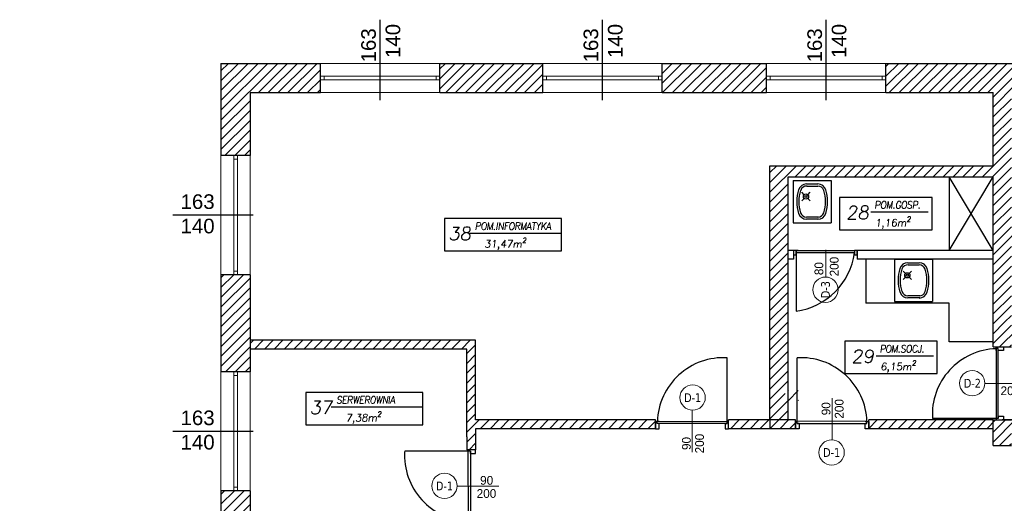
# Model space of a CAD drawing. Header units: millimetres. Extents: x -486876 to 553054, y -140324 to 834178.
# Tile 113 of 155: x -11733 to 1721, y 77471 to 84085. Entities that reach past the tile are written whole.
import ezdxf
from ezdxf.enums import TextEntityAlignment as Align

# ---------------------------------------------------------------- set-up
doc = ezdxf.new("R2010")
doc.units = ezdxf.units.MM
doc.linetypes.add('DASH2', pattern=[0.75, 0.5, -0.25])
for name, color, linetype, lineweight in [('_XREF', 252, 'DASH2', 13), ('XREF$0$okna', 8, 'Continuous', 20), ('XREF$0$ściana nośna', 8, 'Continuous', 30)]:
    doc.layers.add(name, color=color, linetype=linetype, lineweight=lineweight)
for name, color, linetype in [('XREF$0$ArchiCAD', 8, 'Continuous'), ('XREF$0$DRZWI', 8, 'Continuous'), ('XREF$0$MEBLE', 8, 'Continuous'), ('XREF$0$nowe ściany', 8, 'Continuous'), ('XREF$0$OPIS', 8, 'Continuous'), ('XREF$0$OPISY', 8, 'Continuous'), ('XREF$0$WYPEŁNIENIA', 8, 'Continuous'), ('XREF$0$ŚCIANY', 8, 'Continuous')]:
    doc.layers.add(name, color=color, linetype=linetype)
doc.styles.add('XREF$0$APLUS', font='arial.ttf', dxfattribs={"width": 0.6})
doc.styles.add('XREF$0$GENERATED_STYLE_1', font='txt')
doc.styles.add('XREF$0$Standard', font='arial.ttf')
doc.styles.add('XREF$0$Verdana 0.8', font='verdana.ttf', dxfattribs={"width": 0.8})
pattern_1 = [(45, (-52999.899, 13162.694), (-6.7351921, 6.7351921), [])]

# ---------------------------------------------------------------- blocks, each defined once
blk = doc.blocks.new('XREF')
at = {"layer": 'XREF$0$WYPEŁNIENIA'}
h = blk.add_hatch(dxfattribs=at)
h.set_pattern_fill('ANSI31', color=256, scale=3)
h.set_pattern_definition(pattern_1)
h.paths.add_polyline_path([(2833.4, 11289.4), (2724.3, 11289.4), (2724.3, 11249.4), (2833.4, 11249.4)])
h.paths.add_polyline_path([(2867.1, 11289.4), (2833.4, 11289.4), (2833.4, 11249.4), (2867.1, 11249.4)])
h.paths.add_polyline_path([(2561.4, 11289.4), (2420.5, 11289.4), (2420.5, 11249.4), (2561.4, 11249.4)])
h.paths.add_polyline_path([(2257.6, 11289.4), (2121.6, 11289.4), (2121.6, 11163.2), (2161.6, 11163.2), (2161.6, 11249.4), (2257.6, 11249.4)])
h.paths.add_polyline_path([(2161.6, 11000.3), (2121.6, 11000.3), (2121.6, 10935.5), (2161.6, 10935.5)])
h.paths.add_polyline_path([(2161.6, 10935.5), (2121.6, 10935.5), (2121.6, 10867.6), (2161.6, 10867.6)])
h.paths.add_polyline_path([(3030.1, 11289.4), (3030.1, 11249.4), (3176.6, 11249.4), (3176.6, 11149.4), (2871.6, 11149.4), (2871.6, 10935.5), (2896.6, 10935.5), (2896.6, 11134.4), (3176.6, 11134.4), (3176.6, 10935.5), (3201.6, 10935.5), (3201.6, 11045.8), (3361.6, 11045.8), (3361.6, 10946), (3337.1, 10946), (3337.1, 10935.5), (3364.3, 10935.5), (3364.3, 10937.5), (3378.3, 10937.5), (3378.3, 10935.5), (3395.7, 10935.5), (3395.7, 10937.5), (3409.7, 10937.5), (3409.7, 10935.5), (3427.2, 10935.5), (3427.2, 10937.5), (3441.2, 10937.5), (3441.2, 10935.5), (3446.6, 10935.5), (3446.6, 10946), (3376.6, 10946), (3376.6, 11045.8), (3456.2, 11045.8), (3456.2, 11060.8), (3201.6, 11060.8), (3201.6, 11249.4), (3207.3, 11249.4), (3207.3, 11289.4), (3205.9, 11289.4)])
h.paths.add_polyline_path([(3179.5, 11177.9), (3198.6, 11177.9), (3198.6, 11191.4), (3179.5, 11191.4)], flags=24)
h.paths.add_polyline_path([(3151.7, 11133), (3151.7, 11150.8), (3138.2, 11150.8), (3138.2, 11133)], flags=25)
h.paths.add_polyline_path([(3276.4, 11044.4), (3276.4, 11062.2), (3262.9, 11062.2), (3262.9, 11044.4)], flags=25)
h = blk.add_hatch(dxfattribs=at)
h.set_pattern_fill('ANSI31', color=256, scale=3)
h.set_pattern_definition(pattern_1)
h.paths.add_polyline_path([(3536.3, 10935.5), (3530.3, 10935.5), (3530.3, 10801.8), (3536.3, 10801.8)])
h.paths.add_polyline_path([(3536.3, 11045.8), (3530.3, 11045.8), (3530.3, 10946), (3533.6, 10946), (3536.3, 10946)], flags=17)
h.paths.add_polyline_path([(3796.6, 11096.6), (3766.6, 11096.6), (3766.6, 11060.8), (3507.6, 11060.8), (3507.6, 11045.8), (3526.6, 11045.8), (3626.6, 11045.8), (3626.6, 10935.5), (3636.6, 10935.5), (3636.6, 11045.8), (3766.6, 11045.8), (3796.6, 11045.8)])
edge = h.paths.add_edge_path()
edge.add_arc((3779, 10935.9), 93.7, 192.1343, 192.8888, ccw=False)
edge.add_line((3687.5, 10916.2), (3684.5, 10916.2))
edge.add_line((3684.5, 10916.2), (3684.5, 10926.1))
edge.add_line((3684.5, 10926.1), (3636.6, 10926.1))
edge.add_line((3636.6, 10926.1), (3636.6, 10935.5))
edge.add_line((3636.6, 10935.5), (3626.6, 10935.5))
edge.add_line((3626.6, 10935.5), (3626.6, 10926.1))
edge.add_line((3626.6, 10926.1), (3626.6, 10916.1))
edge.add_line((3626.6, 10916.1), (3626.6, 10891.8))
edge.add_line((3626.6, 10891.8), (3687.7, 10891.8))
edge.add_line((3687.7, 10891.8), (3687.7, 10915))
h.paths.add_polyline_path([(3647.7, 10901.6), (3633.7, 10901.6), (3633.7, 10915.6), (3647.7, 10915.6)], flags=16)
h.paths.add_polyline_path([(3796.6, 10926.1), (3766.6, 10926.1), (3766.6, 10872.1), (3796.6, 10872.1)])
h.paths.add_polyline_path([(3796.6, 10818.2), (3766.6, 10818.2), (3766.6, 10801.8), (3747.8, 10801.8), (3747.8, 10786.8), (3766.6, 10786.8), (3766.6, 10776.8), (3796.6, 10776.8)])
h.paths.add_polyline_path([(3747.8, 10801.8), (3680.4, 10801.8), (3680.4, 10786.8), (3747.8, 10786.8)])
h.paths.add_polyline_path([(3406.4, 10801.8), (3376.6, 10801.8), (3376.6, 10889.7), (3446.2, 10889.7), (3446.6, 10916.1), (3446.6, 10926.1), (3446.6, 10935.5), (3441.2, 10935.5), (3441.2, 10923.5), (3427.2, 10923.5), (3427.2, 10935.5), (3409.7, 10935.5), (3409.7, 10923.5), (3395.7, 10923.5), (3395.7, 10935.5), (3378.3, 10935.5), (3378.3, 10923.5), (3364.3, 10923.5), (3364.3, 10935.5), (3337.1, 10935.5), (3337.1, 10926.1), (3301.6, 10926.1), (3301.6, 10920.1), (3301.6, 10916.1), (3337.1, 10916.1), (3337.1, 10889.7), (3361.6, 10889.7), (3361.6, 10801.8), (3189.1, 10801.8), (3176.6, 10801.8), (3176.6, 10766.8), (3201.6, 10766.8), (3201.6, 10786.8), (3406.4, 10786.8)])
h.paths.add_polyline_path([(3214.5, 10923.1), (3214.5, 10926.1), (3201.6, 10926.1), (3201.6, 10935.5), (3176.6, 10935.5), (3176.6, 10901.8), (3201.6, 10901.8), (3201.6, 10916.1), (3214.5, 10916.1)], flags=17)
h.paths.add_polyline_path([(3176.6, 10801.8), (3006.7, 10801.8), (3006.7, 10789.8), (3176.6, 10789.8)])
h.paths.add_polyline_path([(2906.7, 10801.8), (2815.3, 10801.8), (2815.3, 10789.8), (2894.6, 10789.8), (2905, 10789.8)])
h.paths.add_polyline_path([(2896.6, 10935.5), (2871.6, 10935.5), (2871.6, 10801.8), (2896.6, 10801.8)])
h.paths.add_polyline_path([(2892.7, 10828.6), (2910.5, 10828.6), (2910.5, 10842.1), (2892.7, 10842.1)])
h = blk.add_hatch(dxfattribs=at)
h.set_pattern_fill('ANSI31', color=256, scale=3)
h.set_pattern_definition([(45, (428.967, 8619.944), (-6.735192, 6.735192), [])])
h.paths.add_polyline_path([(2469.6, 10910.8), (2161.6, 10910.8), (2161.6, 10898.8), (2457.6, 10898.8), (2457.6, 10778.8), (2457.6, 10760.9), (2469.6, 10760.9), (2469.6, 10789.8), (2603, 10789.8), (2603, 10801.8), (2469.6, 10801.8)])
h.paths.add_polyline_path([(2715.3, 10801.8), (2603, 10801.8), (2603, 10789.8), (2715.3, 10789.8)])
h.paths.add_polyline_path([(2541.6, 10649.4), (2444.6, 10649.4), (2444.6, 10634.4), (2541.6, 10634.4)])
h.paths.add_polyline_path([(2532.8, 10633), (2532.8, 10650.8), (2519.3, 10650.8), (2519.3, 10633)], flags=9)
h = blk.add_hatch(dxfattribs=at)
h.set_pattern_fill('ANSI31', color=256, scale=3)
h.set_pattern_definition(pattern_1)
h.paths.add_polyline_path([(2833.4, 10024), (2806.6, 10024), (2806.6, 10063), (2756.6, 10063), (2756.6, 10103), (2726.7, 10103), (2725.9, 10101.8), (2725.9, 10033.5), (2680.3, 10033.5), (2680.3, 10103), (2641.6, 10103), (2641.6, 10024), (2546.6, 10024), (2546.6, 9984), (2833.4, 9984)])
h.paths.add_polyline_path([(3067, 10024), (2833.4, 10024), (2833.4, 9984), (3067, 9984), (3067, 9994)])
h.paths.add_polyline_path([(2456.6, 10024), (2376.6, 10024), (2376.6, 10044), (2361.6, 10044), (2361.6, 10024), (2161.6, 10024), (2161.6, 10142), (2121.6, 10142), (2121.6, 9894.4), (1846.6, 9894.4), (1846.6, 9872.7), (1876.6, 9872.7), (2121.6, 9872.7), (2121.6, 9779.1), (2161.6, 9779.1), (2161.6, 9869.4), (2161.6, 9984), (2456.6, 9984)])
h.paths.add_polyline_path([(2376.6, 10304.9), (2361.6, 10304.9), (2361.6, 10144), (2371.6, 10144), (2376.6, 10144)])
h.paths.add_polyline_path([(2444.6, 10649.4), (2192.9, 10649.4), (2192.9, 10634.4), (2379.6, 10634.4), (2379.6, 10589.4), (2444.6, 10589.4)])
h.paths.add_polyline_path([(2161.6, 10634.4), (2192.9, 10634.4), (2192.9, 10649.4), (2161.6, 10649.4), (2161.6, 10704.7), (2121.6, 10704.7), (2121.6, 10581.7), (2161.6, 10581.7)])
h.paths.add_polyline_path([(2647, 10553.7), (2666.1, 10553.7), (2666.1, 10567.2), (2647, 10567.2)], flags=16)
h.paths.add_polyline_path([(2530.5, 10311.9), (2530.5, 10304.9), (2666.6, 10304.9), (2666.6, 10393), (2646.6, 10393), (2646.6, 10323), (2530.5, 10323)])
edge = h.paths.add_edge_path()
edge.add_line((2430.5, 10304.9), (2430.5, 10311.9))
edge.add_line((2430.5, 10311.9), (2433, 10311.9))
edge.add_line((2433, 10311.9), (2430.5, 10314.9))
edge.add_arc((2428.8, 10318.9), 4.39, 293.6835, 426.3165)
edge.add_line((2430.5, 10323), (2161.6, 10323))
edge.add_line((2161.6, 10323), (2161.6, 10418.8))
edge.add_line((2161.6, 10418.8), (2121.6, 10418.8))
edge.add_line((2121.6, 10418.8), (2121.6, 10304.9))
edge.add_line((2121.6, 10304.9), (2430.5, 10304.9))
h.paths.add_polyline_path([(2666.6, 10649.4), (2641.6, 10649.4), (2641.6, 10634.4), (2646.6, 10634.4), (2646.6, 10498), (2666.6, 10498)])
at = {"layer": 'XREF$0$DRZWI'}
for p, q in [((2813.3, 10799.9), (2815.3, 10799.9)), ((2459.5, 10758.9), (2459.5, 10760.9))]:
    blk.add_line(p, q, dxfattribs=at)
at = {"layer": 'XREF$0$DRZWI', "ltscale": 1.2}
blk.add_line((2906.7, 10799.9), (2906.7, 10789.8), dxfattribs=at)
at = {"layer": 'XREF$0$DRZWI'}
for points in [[(2907.4, 11033.6), (2903.8, 11033.6), (2903.8, 11027.6), (2907.4, 11027.6)], [(2990.9, 11033.6), (2987.4, 11033.6), (2987.4, 11027.6), (2990.9, 11027.6)]]:
    blk.add_lwpolyline(points, close=True, dxfattribs=at)
for points in [[(2907.4, 11033.6), (2987.4, 11033.6), (2987.4, 11030.5), (2974.9, 11030.5), (2907.4, 11030.5)], [(2910.4, 11033.6), (2907.4, 11033.6), (2907.4, 10950.5)], [(2916.4, 11033.6), (2987.4, 11033.6), (2987.4, 11030.5), (2974.9, 11030.5), (2907.4, 11030.5)], [(3180.7, 10896.8), (3180.7, 10901.8), (3190.7, 10901.8), (3190.7, 10896.8)], [(3183.7, 10803.8), (3183.7, 10899.3), (3180.7, 10899.3), (3180.7, 10899.3), (3180.7, 10801.8)], [(2810.3, 10796.8), (2813.3, 10796.8), (2813.3, 10886.8), (2813.3, 10886.8)], [(2911.7, 10796.8), (2908.7, 10796.8), (2908.7, 10886.8), (2908.7, 10886.8)], [(3190.7, 10896.8), (3183.8, 10896.8)], [(3183.7, 10806.8), (3183.7, 10803.8), (3093.7, 10803.8), (3093.7, 10803.8)], [(3183.7, 10806.8), (3190.7, 10806.8), (3190.7, 10801.8)], [(2720.3, 10799.8), (2715.3, 10799.8), (2715.3, 10789.8), (2720.3, 10789.8)], [(2813.3, 10796.8), (2717.8, 10796.8), (2717.8, 10799.8), (2717.8, 10799.8), (2815.3, 10799.9)], [(2720.3, 10789.8), (2720.3, 10796.7)], [(2810.3, 10796.8), (2810.3, 10789.8), (2815.3, 10789.8)], [(2908.7, 10796.8), (3004.2, 10796.8), (3004.2, 10799.8), (3004.2, 10799.8), (2906.7, 10799.9)], [(2911.7, 10796.8), (2911.7, 10789.8), (2906.7, 10789.8)], [(3001.7, 10799.8), (3006.7, 10799.8), (3006.7, 10789.8), (3001.7, 10789.8)], [(3001.7, 10789.8), (3001.7, 10796.7)], [(2462.6, 10755.9), (2462.6, 10758.9), (2372.6, 10758.9), (2372.6, 10758.9)], [(2462.6, 10758.9), (2462.6, 10663.4), (2459.6, 10663.4), (2459.6, 10663.4), (2459.5, 10760.9)], [(2462.6, 10755.9), (2469.6, 10755.9), (2469.6, 10760.9)]]:
    blk.add_lwpolyline(points, dxfattribs=at)
for centre, radius, start, end in [((2894.6, 11043.3), 93.7, 277.8209, 351.9529), ((3183.7, 10809.2), 90.1, 91.872, 183.4612), ((2807.9, 10796.8), 90.1, 86.5388, 178.128), ((2914.2, 10796.8), 90.1, 1.872, 93.4612), ((2462.5, 10753.4), 90.1, 176.5388, 268.128)]:
    blk.add_arc(centre, radius, start, end, dxfattribs=at)
at = {"layer": 'XREF$0$MEBLE', "ltscale": 1.2}
for p, q in [((2903.4, 11129.3), (2903.4, 11071.4)), ((2903.4, 11129.3), (2955.3, 11129.3)), ((2955.3, 11129.3), (2955.3, 11071.4)), ((2955.3, 11129.3), (2955.3, 11071.4)), ((2918.4, 11109.8), (2915.1, 11113.1)), ((2918.4, 11109.8), (2915.1, 11113.1)), ((2921.8, 11124.5), (2937.1, 11124.5)), ((2921.8, 11124.5), (2937.1, 11124.5)), ((2922.3, 11121.6), (2937.1, 11121.6)), ((2922.3, 11121.6), (2937.1, 11121.6)), ((2923.4, 11109.8), (2926.7, 11113.1)), ((2923.4, 11109.8), (2926.7, 11113.1)), ((2918.4, 11104.8), (2915.1, 11101.5)), ((2918.4, 11104.8), (2915.1, 11101.5)), ((2923.4, 11104.8), (2926.7, 11101.5)), ((2923.4, 11104.8), (2926.7, 11101.5)), ((2938.2, 11079.1), (2921.8, 11079.1)), ((2938.2, 11079.1), (2921.8, 11079.1)), ((2938.2, 11076.2), (2921.8, 11076.2)), ((2938.2, 11076.2), (2921.8, 11076.2)), ((2903.4, 11071.4), (2955.3, 11071.4)), ((3041.9, 11021.6), (3041.9, 10963.7)), ((3041.9, 11021.6), (3093.7, 11021.6)), ((3093.7, 11021.6), (3093.7, 10963.7)), ((3093.7, 11021.6), (3093.7, 10963.7)), ((3056.9, 11002.1), (3053.6, 11005.4)), ((3056.9, 11002.1), (3053.6, 11005.4)), ((3060.2, 11016.8), (3075.5, 11016.8)), ((3060.2, 11016.8), (3075.5, 11016.8)), ((3060.8, 11013.9), (3075.5, 11013.9)), ((3060.8, 11013.9), (3075.5, 11013.9)), ((3061.9, 11002.1), (3065.2, 11005.4)), ((3061.9, 11002.1), (3065.2, 11005.4)), ((3056.9, 10997.1), (3053.6, 10993.8)), ((3056.9, 10997.1), (3053.6, 10993.8)), ((3061.9, 10997.1), (3065.2, 10993.8)), ((3061.9, 10997.1), (3065.2, 10993.8)), ((3076.7, 10971.5), (3060.2, 10971.5)), ((3076.7, 10971.5), (3060.2, 10971.5)), ((3076.7, 10968.6), (3060.2, 10968.6)), ((3076.7, 10968.6), (3060.2, 10968.6)), ((3041.9, 10963.7), (3093.7, 10963.7))]:
    blk.add_line(p, q, dxfattribs=at)
at = {"layer": 'XREF$0$MEBLE'}
for p, q in [((3176.6, 11033.6), (3116.6, 11134.4)), ((3116.6, 11134.4), (3116.6, 11033.6)), ((3116.6, 11033.6), (3176.6, 11134.4)), ((3002.6, 11021.6), (3002.6, 10961.6)), ((3116.6, 10961.6), (3002.6, 10961.6)), ((3116.6, 10908.7), (3116.6, 10961.6)), ((3176.6, 10908.7), (3116.6, 10908.7))]:
    blk.add_line(p, q, dxfattribs=at)
at = {"layer": 'XREF$0$MEBLE', "ltscale": 1.2}
for centre, radius in [((2920.9, 11107.3), 3.54), ((2920.9, 11107.3), 3.54), ((2920.9, 11107.3), 1.42), ((2920.9, 11107.3), 1.42), ((3059.4, 10999.6), 3.54), ((3059.4, 10999.6), 3.54), ((3059.4, 10999.6), 1.42), ((3059.4, 10999.6), 1.42)]:
    blk.add_circle(centre, radius, dxfattribs=at)
for centre, radius, start, end in [((2961.4, 11100.4), 53.1, 162.2042, 180), ((2961.4, 11100.4), 53.1, 162.2042, 180), ((2921.8, 11113.1), 11.4, 90, 162.2042), ((2921.8, 11113.1), 11.4, 90, 162.2042), ((2961.4, 11100.4), 50.2, 162.2042, 180), ((2961.4, 11100.4), 50.2, 162.2042, 180), ((2921.8, 11113.1), 8.49, 86.1642, 162.2042), ((2921.8, 11113.1), 8.49, 86.1642, 162.2042), ((2937.1, 11113.1), 11.4, 17.7958, 90), ((2937.1, 11113.1), 11.4, 17.7958, 90), ((2937.1, 11113.1), 8.49, 17.7958, 90), ((2937.1, 11113.1), 8.49, 17.7958, 90), ((2897.4, 11100.4), 50.2, 360, 17.7958), ((2897.4, 11100.4), 50.2, 360, 17.7958), ((2897.4, 11100.4), 53.1, 360, 17.7958), ((2897.4, 11100.4), 53.1, 360, 17.7958), ((2961.4, 11100.4), 53.1, 180, 197.7958), ((2961.4, 11100.4), 53.1, 180, 197.7958), ((2961.4, 11100.4), 50.2, 180, 197.7958), ((2961.4, 11100.4), 50.2, 180, 197.7958), ((2897.4, 11100.4), 50.2, 342.2042, 360), ((2897.4, 11100.4), 50.2, 342.2042, 360), ((2897.4, 11100.4), 53.1, 342.2042, 360), ((2897.4, 11100.4), 53.1, 342.2042, 360), ((2921.2, 11088.4), 9.33, 180, 180.0277), ((2921.2, 11088.4), 9.33, 180, 180.0277), ((2921.8, 11087.7), 11.4, 197.877, 269.7877), ((2921.8, 11087.7), 11.4, 197.877, 269.7877), ((2921.8, 11087.7), 8.53, 197.9046, 269.7154), ((2921.8, 11087.7), 8.53, 197.9046, 269.7154), ((2937.1, 11087.6), 8.49, 270, 342.2042), ((2937.1, 11087.6), 8.49, 270, 342.2042), ((2937.1, 11087.6), 11.4, 270, 342.2042), ((2937.1, 11087.6), 11.4, 270, 342.2042), ((3099.9, 10992.7), 53.1, 162.2042, 180), ((3099.9, 10992.7), 53.1, 162.2042, 180), ((3060.2, 11005.4), 11.4, 90, 162.2042), ((3060.2, 11005.4), 11.4, 90, 162.2042), ((3099.9, 10992.7), 50.2, 162.2042, 180), ((3099.9, 10992.7), 50.2, 162.2042, 180), ((3060.2, 11005.4), 8.49, 86.1642, 162.2042), ((3060.2, 11005.4), 8.49, 86.1642, 162.2042), ((3075.5, 11005.4), 11.4, 17.7958, 90), ((3075.5, 11005.4), 11.4, 17.7958, 90), ((3075.5, 11005.4), 8.49, 17.7958, 90), ((3075.5, 11005.4), 8.49, 17.7958, 90), ((3035.9, 10992.7), 50.2, 360, 17.7958), ((3035.9, 10992.7), 50.2, 360, 17.7958), ((3035.9, 10992.7), 53.1, 360, 17.7958), ((3035.9, 10992.7), 53.1, 360, 17.7958), ((3099.9, 10992.7), 53.1, 180, 197.7958), ((3099.9, 10992.7), 53.1, 180, 197.7958), ((3099.9, 10992.7), 50.2, 180, 197.7958), ((3099.9, 10992.7), 50.2, 180, 197.7958), ((3035.9, 10992.7), 50.2, 342.2042, 360), ((3035.9, 10992.7), 50.2, 342.2042, 360), ((3035.9, 10992.7), 53.1, 342.2042, 360), ((3035.9, 10992.7), 53.1, 342.2042, 360), ((3059.7, 10980.7), 9.33, 180, 180.0277), ((3059.7, 10980.7), 9.33, 180, 180.0277), ((3060.3, 10980), 11.4, 197.877, 269.7877), ((3060.3, 10980), 11.4, 197.877, 269.7877), ((3060.3, 10980), 8.53, 197.9046, 269.7154), ((3060.3, 10980), 8.53, 197.9046, 269.7154), ((3075.5, 10979.9), 8.49, 270, 342.2042), ((3075.5, 10979.9), 8.49, 270, 342.2042), ((3075.5, 10979.9), 11.4, 270, 342.2042), ((3075.5, 10979.9), 11.4, 270, 342.2042)]:
    blk.add_arc(centre, radius, start, end, dxfattribs=at)
at = {"layer": 'XREF$0$nowe ściany'}
for p, q in [((2906.7, 10801.8), (2871.6, 10801.8)), ((2871.6, 10801.8), (2871.6, 10789.8)), ((2906.7, 10789.8), (2906.7, 10801.8)), ((3176.6, 10801.8), (3006.7, 10801.8)), ((3006.7, 10789.8), (3006.7, 10801.8)), ((2911.7, 10789.8), (2871.6, 10789.8)), ((3176.6, 10789.8), (3006.7, 10789.8))]:
    blk.add_line(p, q, dxfattribs=at)
at = {"layer": 'XREF$0$okna'}
for p, q in [((2257.6, 11289.4), (2420.5, 11289.4)), ((2561.4, 11289.4), (2724.3, 11289.4)), ((2867.1, 11289.4), (3030.1, 11289.4)), ((2257.6, 11271.9), (2420.5, 11271.9)), ((2257.6, 11266.9), (2420.5, 11266.9)), ((2561.4, 11271.9), (2724.3, 11271.9)), ((2561.4, 11266.9), (2724.3, 11266.9)), ((2867.1, 11271.9), (3030.1, 11271.9)), ((2867.1, 11266.9), (3030.1, 11266.9)), ((2420.5, 11249.4), (2257.6, 11249.4)), ((2724.3, 11249.4), (2561.4, 11249.4)), ((3030.1, 11249.4), (2867.1, 11249.4)), ((2121.6, 11163.2), (2121.6, 11000.3)), ((2139.1, 11000.3), (2139.1, 11163.2)), ((2144.1, 11000.3), (2144.1, 11163.2)), ((2161.6, 11163.2), (2161.6, 11000.3)), ((2121.6, 10867.6), (2121.6, 10704.7)), ((2139.1, 10704.7), (2139.1, 10867.6)), ((2144.1, 10704.7), (2144.1, 10867.6)), ((2161.6, 10704.7), (2161.6, 10867.6))]:
    blk.add_line(p, q, dxfattribs=at)
for points in [[(2262.6, 11266.9), (2257.6, 11266.9), (2257.6, 11271.9), (2262.6, 11271.9)], [(2420.5, 11266.9), (2415.5, 11266.9), (2415.5, 11271.9), (2420.5, 11271.9)], [(2566.4, 11266.9), (2561.4, 11266.9), (2561.4, 11271.9), (2566.4, 11271.9)], [(2724.3, 11266.9), (2719.3, 11266.9), (2719.3, 11271.9), (2724.3, 11271.9)], [(2872.1, 11266.9), (2867.1, 11266.9), (2867.1, 11271.9), (2872.1, 11271.9)], [(3030.1, 11266.9), (3025.1, 11266.9), (3025.1, 11271.9), (3030.1, 11271.9)], [(2144.1, 11158.2), (2139.1, 11158.2), (2139.1, 11163.2), (2144.1, 11163.2)], [(2144.1, 11000.3), (2139.1, 11000.3), (2139.1, 11005.3), (2144.1, 11005.3)], [(2144.1, 10862.6), (2139.1, 10862.6), (2139.1, 10867.6), (2144.1, 10867.6)], [(2144.1, 10704.7), (2139.1, 10704.7), (2139.1, 10709.7), (2144.1, 10709.7)]]:
    blk.add_lwpolyline(points, close=True, dxfattribs=at)
for points in [[(2948.1, 11034.4), (2948.1, 10997.2)], [(2948.1, 11034.4), (2948.1, 10997.2)], [(3222.6, 10851.5), (3165.5, 10851.5)], [(2956.5, 10831.7), (2956.5, 10774.6)], [(2765.6, 10757.9), (2765.6, 10815)], [(2501.4, 10711.1), (2444.3, 10711.1)]]:
    blk.add_lwpolyline(points, dxfattribs=at)
for centre in [(2947.6, 10979.9), (3148.1, 10852), (2766.1, 10832.4), (2956, 10757.3), (2427, 10711.6)]:
    blk.add_circle(centre, 17.3, dxfattribs=at)
at = {"layer": 'XREF$0$OPIS'}
for p, q in [((2339, 11239.2), (2339, 11349.1)), ((2642.9, 11239.2), (2642.9, 11349.1)), ((2948.6, 11239.2), (2948.6, 11349.1)), ((3009.6, 11086.2), (3088, 11086.2)), ((2165.8, 11081.8), (2056, 11081.8)), ((2461.6, 11057.2), (2586.7, 11057.2)), ((3016.8, 10889.4), (3095.2, 10889.4)), ((2272.3, 10819.5), (2397.3, 10819.5)), ((2165.8, 10786.1), (2056, 10786.1))]:
    blk.add_line(p, q, dxfattribs=at)
for points in [[(3093.2, 11106.1), (2966.8, 11106.1), (2966.8, 11061.9), (3093.2, 11061.9)], [(2586.7, 11077.1), (2427.1, 11077.1), (2427.1, 11032.9), (2586.7, 11032.9)], [(3100.4, 10909.3), (2973.9, 10909.3), (2973.9, 10865.1), (3100.4, 10865.1)], [(2397.3, 10839.4), (2237.7, 10839.4), (2237.7, 10795.3), (2397.3, 10795.3)]]:
    blk.add_lwpolyline(points, close=True, dxfattribs=at)
at = {"layer": 'XREF$0$ściana nośna'}
for p, q in [((2121.6, 11289.4), (2257.6, 11289.4)), ((2121.6, 11289.4), (2121.6, 11163.2)), ((2257.6, 11249.4), (2257.6, 11289.4)), ((2420.5, 11289.4), (2561.4, 11289.4)), ((2420.5, 11249.4), (2420.5, 11289.4)), ((2561.4, 11249.4), (2561.4, 11289.4)), ((2724.3, 11289.4), (2867.1, 11289.4)), ((2724.3, 11249.4), (2724.3, 11289.4)), ((2867.1, 11249.4), (2867.1, 11289.4)), ((3030.1, 11289.4), (3207.3, 11289.4)), ((3030.1, 11249.4), (3030.1, 11289.4)), ((2161.6, 11249.4), (2257.6, 11249.4)), ((2161.6, 11249.4), (2161.6, 11163.2)), ((2420.5, 11249.4), (2561.4, 11249.4)), ((2724.3, 11249.4), (2867.1, 11249.4)), ((3030.1, 11249.4), (3176.6, 11249.4)), ((3176.6, 11149.4), (3176.6, 11249.4)), ((2161.6, 11163.2), (2121.6, 11163.2)), ((2871.6, 11149.4), (3176.6, 11149.4)), ((2871.6, 10801.8), (2871.6, 11149.4)), ((2896.6, 10801.8), (2896.6, 11134.4)), ((2896.6, 11134.4), (3176.6, 11134.4)), ((3176.6, 10901.8), (3176.6, 11134.4)), ((2903.8, 11033.6), (2896.6, 11033.6)), ((2903.8, 11033.6), (2903.8, 11021.6)), ((3176.6, 11033.6), (2990.9, 11033.6)), ((2990.9, 11033.6), (2990.9, 11021.6)), ((2903.8, 11021.6), (2896.6, 11021.6)), ((3176.6, 11021.6), (2990.9, 11021.6)), ((2121.6, 11000.3), (2121.6, 10867.6)), ((2161.6, 11000.3), (2121.6, 11000.3)), ((2161.6, 11000.3), (2161.6, 10867.6)), ((2469.6, 10910.8), (2161.6, 10910.8)), ((2457.6, 10898.8), (2161.6, 10898.8)), ((2457.6, 10778.8), (2457.6, 10898.8)), ((2469.6, 10801.8), (2469.6, 10910.8)), ((3176.6, 10901.8), (3201.6, 10901.8)), ((2161.6, 10867.6), (2121.6, 10867.6)), ((2715.3, 10801.8), (2469.6, 10801.8)), ((2715.3, 10789.8), (2715.3, 10801.8)), ((2815.3, 10789.8), (2815.3, 10801.8)), ((2871.6, 10801.8), (2815.3, 10801.8)), ((3176.6, 10801.8), (3201.6, 10801.8)), ((3176.6, 10766.8), (3176.6, 10801.8)), ((3361.6, 10801.8), (3189.1, 10801.8)), ((2457.6, 10778.8), (2457.6, 10760.9)), ((2715.3, 10789.8), (2469.6, 10789.8)), ((2469.6, 10789.8), (2469.6, 10760.9)), ((2871.6, 10789.8), (2815.3, 10789.8)), ((3176.6, 10766.8), (3201.6, 10766.8)), ((2469.6, 10760.9), (2457.6, 10760.9)), ((2121.6, 10704.7), (2121.6, 10581.7)), ((2161.6, 10704.7), (2121.6, 10704.7)), ((2161.6, 10704.7), (2161.6, 10649.4))]:
    blk.add_line(p, q, dxfattribs=at)
at = {"layer": 'XREF$0$ŚCIANY', "lineweight": 25, "ltscale": 1.2}
blk.add_line((3006.7, 10799.8), (3006.7, 10789.8), dxfattribs=at)
blk.add_line((3006.7, 10799.8), (3006.7, 10789.8), dxfattribs=at)
at = {"style": 'XREF$0$APLUS'}
blk.add_attdef('70', text='', height=12.9, rotation=90, dxfattribs=at).set_placement((5846.7, 4087), align=Align.BOTTOM_CENTER)
blk.add_attdef('165', text='', height=12.9, rotation=90, dxfattribs=at).set_placement((5850.3, 4086.9), align=Align.TOP_CENTER)
at = {"layer": 'XREF$0$ArchiCAD', "style": 'XREF$0$GENERATED_STYLE_1'}
for s, rotation, p in [('200', 90, (2969.1, 10998.1)), ('80', 90, (2948.2, 10999.8)), ('200', 0, (3186.8, 10832.1)), ('90', 90, (2957.9, 10808.2)), ('200', 90, (2975.9, 10803.6)), ('90', 90, (2767.1, 10760.7)), ('200', 90, (2785.1, 10756.1)), ('90', 0, (2475.7, 10709.6)), ('200', 0, (2471, 10691.6))]:
    blk.add_text(s, height=12, rotation=rotation, dxfattribs=at).set_placement(p, align=Align.BOTTOM_LEFT)
at = {"layer": 'XREF$0$DRZWI', "style": 'XREF$0$APLUS'}
for tag, height, p in [('90', 10.6, (3968.1, 17970.8)), ('90', 10.6, (4273.7, 17907.6)), ('90', 10.6, (4647.1, 17907.6)), ('90', 10.6, (4995.7, 17907.6)), ('90', 10.6, (5345, 17907.6)), ('90', 8.24, (3625.9, 17450.5)), ('90', 8.24, (4282.6, 17436.6)), ('90', 8.24, (4577.8, 17436.6)), ('90', 8.24, (5003.1, 17436.6)), ('90', 8.24, (5301, 17436.6)), ('90', 8.24, (5625.6, 17351)), ('110', 12.9, (3772.7, 10725)), ('100', 12.9, (3763.8, 10003.4)), ('90', 10.6, (3383.4, 9922)), ('83', 10.6, (4118.7, 4184))]:
    blk.add_attdef(tag, text='', height=height, dxfattribs=at).set_placement(p, align=Align.BOTTOM_CENTER)
for tag, height, p in [('200', 10.6, (3968, 17967.9)), ('200', 10.6, (4273.6, 17904.7)), ('200', 10.6, (4647, 17904.7)), ('200', 10.6, (4995.6, 17904.7)), ('200', 10.6, (5344.9, 17904.7)), ('200', 8.24, (3625.9, 17448.3)), ('200', 8.24, (4282.6, 17434.4)), ('200', 8.24, (4577.8, 17434.4)), ('200', 8.24, (5003.1, 17434.4)), ('200', 8.24, (5301, 17434.4)), ('200', 8.24, (5625.6, 17348.7)), ('210', 12.9, (3772.6, 10721.5)), ('200', 12.9, (3763.8, 9999.8)), ('200', 10.6, (3383.3, 9919.1)), ('178', 10.6, (4118.6, 4181.1))]:
    blk.add_attdef(tag, text='', height=height, dxfattribs=at).set_placement(p, align=Align.TOP_CENTER)
for tag, height, p in [('100', 12.9, (4040.5, 17776.3)), ('96', 10.6, (4202, 17787.4)), ('100', 12.9, (4599.3, 17777)), ('100', 12.9, (4948, 17777)), ('100', 12.9, (5297.4, 17777)), ('100', 10.6, (5719.8, 17787.4)), ('100', 12.9, (3575.6, 17557.2)), ('100', 12.9, (3932.3, 17557.2)), ('100', 12.9, (4215.6, 17557.2)), ('100', 12.9, (4630.2, 17557.2)), ('100', 12.9, (4954.9, 17557.2)), ('100', 12.9, (5353.3, 17557.2)), ('100', 12.9, (5612.4, 17557.2)), ('90', 11.8, (4712.9, 10187.3)), ('90', 11.8, (4933.8, 10129.1)), ('90', 11.8, (5359.8, 10117.2)), ('120', 13.5, (3472.1, 9987.9)), ('90', 11.8, (4206.2, 4035.8))]:
    blk.add_attdef(tag, text='', height=height, rotation=90, dxfattribs=at).set_placement(p, align=Align.BOTTOM_CENTER)
for tag, height, p in [('210', 12.9, (4044.1, 17776.2)), ('205', 10.6, (4204.9, 17787.3)), ('210', 12.9, (4602.9, 17776.8)), ('210', 12.9, (4951.5, 17776.8)), ('210', 12.9, (5301, 17776.8)), ('210', 10.6, (5722.6, 17787.3)), ('210', 12.9, (3579.2, 17557)), ('210', 12.9, (3935.9, 17557)), ('210', 12.9, (4219.1, 17557)), ('210', 12.9, (4633.7, 17557)), ('210', 12.9, (4958.4, 17557)), ('210', 12.9, (5356.8, 17557)), ('210', 12.9, (5615.9, 17557)), ('200', 11.8, (4716.1, 10187.1)), ('200', 11.8, (4937, 10129)), ('200', 11.8, (5363, 10117.1)), ('210', 13.5, (3475.8, 9987.9)), ('170', 11.8, (4209.4, 4035.7))]:
    blk.add_attdef(tag, text='', height=height, rotation=90, dxfattribs=at).set_placement(p, align=Align.TOP_CENTER)
at = {"layer": 'XREF$0$OPIS', "char_height": 20, "attachment_point": 1, "rotation": 90, "style": 'XREF$0$Standard'}
for insert in [(2313.2, 11296.7), (2617, 11296.7), (2922.8, 11296.7)]:
    blk.add_mtext_dynamic_manual_height_columns('\\pxqc;163\\P\\pq*;140', width=34.678, gutter_width=12.5, heights=[0], dxfattribs=dict(at, insert=insert))
at = {"layer": 'XREF$0$OPIS', "attachment_point": 1, "style": 'XREF$0$Standard'}
for s, width, gutter_width, insert, char_height in [('\\pxqc;163\\P140', 34.678, 12.5, (2072.3, 11110.3), 20), ('\\A1;{\\Fromans|c238;\\Q8;\\W0.9;\\T0.95;POM.GOSP.}', 99.638, 1, (3014.5, 11100.8), 10), ('\\A1;{\\Fromans|c238;\\Q8;28}', 79.024, 1, (2976, 11094.5), 18), ('\\A1;{\\Fromans|c238;\\Q8;1,16m\\H0.7x;\\S2^ ;}', 79.024, 1, (3015.4, 11079.8), 10), ('\\A1;{\\Fromans|c238;\\Q8;38}', 79.024, 1, (2432.3, 11065.6), 18), ('\\A1;{\\Fromans|c238;\\Q8;\\W0.9;\\T0.95;POM.INFORMATYKA}', 79.024, 1, (2468.5, 11071.8), 10), ('\\A1;{\\Fromans|c238;\\Q8;31,47m\\H0.7x;\\S2^ ;}', 79.024, 1, (2481.5, 11050.9), 10), ('\\A1;{\\Fromans|c238;\\Q8;29}', 79.024, 1, (2983.2, 10897.8), 18), ('\\A1;{\\Fromans|c238;\\Q8;\\W0.9;\\T0.95;POM.SOCJ.}', 99.638, 1, (3021.6, 10904), 10), ('\\A1;{\\Fromans|c238;\\Q8;6,15m\\H0.7x;\\S2^ ;}', 79.024, 1, (3022.6, 10883.1), 10), ('\\A1;{\\Fromans|c238;\\Q8;\\W0.9;\\T0.95;SERWEROWNIA}', 79.024, 1, (2279.2, 10834.1), 10), ('\\A1;{\\Fromans|c238;\\Q8;37}', 79.024, 1, (2242.9, 10827.9), 18), ('\\pxqc;163\\P140', 34.678, 12.5, (2072.3, 10814.7), 20), ('\\A1;{\\Fromans|c238;\\Q8;7,38m\\H0.7x;\\S2^ ;}', 79.024, 1, (2292.1, 10813.2), 10)]:
    blk.add_mtext_dynamic_manual_height_columns(s, width=width, gutter_width=gutter_width, heights=[0], dxfattribs=dict(at, insert=insert, char_height=char_height))
at = {"layer": 'XREF$0$OPISY', "style": 'XREF$0$Verdana 0.8', "width": 0.8}
for s, rotation, p in [('D-3', 90, (2947.6, 10980)), ('D-2', 360, (3148.3, 10852)), ('D-1', 360, (2766.1, 10832.2)), ('D-1', 360, (2956.1, 10757.3)), ('D-1', 360, (2427, 10711.5))]:
    blk.add_text(s, height=12, rotation=rotation, dxfattribs=at).set_placement(p, align=Align.MIDDLE_CENTER)

msp = doc.modelspace()

# ---------------------------------------------------------------- block references
at = {"layer": '_XREF', "xscale": 10, "yscale": 10, "zscale": 10}
msp.add_blockref('XREF', (-30198.46986, -29406.42919), dxfattribs=at)

doc.saveas('drawing.dxf')
